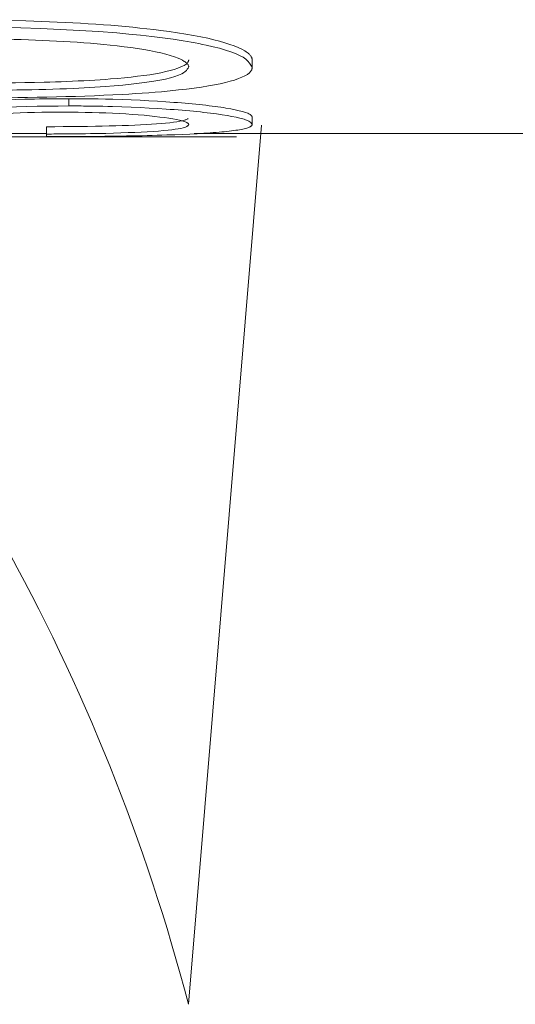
# Model space of a CAD drawing. Extents: x 193 to 943, y 26 to 526.
# Tile 79 of 256: x 362.9776 to 363.0626, y 90.8423 to 91.011. Entities that reach past the tile are written whole.
import ezdxf

# ---------------------------------------------------------------- set-up
doc = ezdxf.new("R2010")
doc.units = 0
doc.layers.get('0').update_dxf_attribs({"lineweight": 25})
doc.layers.add('KG4_HLS_SYA', color=7, linetype='Continuous', lineweight=25)

# ---------------------------------------------------------------- blocks, each defined once
blk = doc.blocks.new('Spline-A069HWQE7N', base_point=(362.96182, 91.00406))
at = {"color": 0, "lineweight": -2}
for p, q in [((362.96465, 91.01097), (362.96183, 91.01099)), ((362.96747, 91.01095), (362.96465, 91.01097)), ((362.97029, 91.01092), (362.96747, 91.01095)), ((362.9731, 91.01089), (362.97029, 91.01092)), ((362.9759, 91.01084), (362.9731, 91.01089)), ((362.9787, 91.01077), (362.9759, 91.01084)), ((362.98005, 91.01073), (362.9787, 91.01077)), ((362.9814, 91.01068), (362.98005, 91.01073)), ((362.98274, 91.01063), (362.9814, 91.01068)), ((362.98408, 91.01058), (362.98274, 91.01063)), ((362.98542, 91.01052), (362.98408, 91.01058)), ((362.98674, 91.01045), (362.98542, 91.01052)), ((362.98806, 91.01038), (362.98674, 91.01045)), ((362.98938, 91.0103), (362.98806, 91.01038)), ((362.99068, 91.01021), (362.98938, 91.0103)), ((362.99198, 91.01012), (362.99068, 91.01021)), ((362.99326, 91.01002), (362.99198, 91.01012)), ((362.99453, 91.00992), (362.99326, 91.01002)), ((362.99578, 91.00981), (362.99453, 91.00992)), ((362.99702, 91.00969), (362.99578, 91.00981)), ((362.99825, 91.00956), (362.99702, 91.00969)), ((362.99946, 91.00943), (362.99825, 91.00956)), ((363.00064, 91.0093), (362.99946, 91.00943)), ((363.00181, 91.00915), (363.00064, 91.0093)), ((363.00329, 91.00895), (363.00181, 91.00915)), ((363.00472, 91.00875), (363.00329, 91.00895)), ((363.00611, 91.00853), (363.00472, 91.00875)), ((363.00744, 91.00829), (363.00611, 91.00853)), ((363.00871, 91.00805), (363.00744, 91.00829)), ((363.0099, 91.0078), (363.00871, 91.00805)), ((363.01095, 91.00755), (363.0099, 91.0078)), ((363.01193, 91.00729), (363.01095, 91.00755)), ((363.01284, 91.00703), (363.01193, 91.00729)), ((363.01368, 91.00676), (363.01284, 91.00703)), ((363.01444, 91.00649), (363.01368, 91.00676)), ((363.01512, 91.00621), (363.01444, 91.00649)), ((363.01572, 91.00592), (363.01512, 91.00621)), ((363.01624, 91.00564), (363.01572, 91.00592)), ((363.01647, 91.00549), (363.01624, 91.00564)), ((363.01667, 91.00535), (363.01647, 91.00549)), ((363.0168, 91.00525), (363.01667, 91.00535)), ((363.01691, 91.00516), (363.0168, 91.00525)), ((363.01702, 91.00506), (363.01691, 91.00516)), ((363.01711, 91.00497), (363.01702, 91.00506)), ((363.01719, 91.00487), (363.01711, 91.00497)), ((363.01727, 91.00478), (363.01719, 91.00487)), ((363.01736, 91.00463), (363.01727, 91.00478)), ((363.01742, 91.00449), (363.01736, 91.00463)), ((363.01745, 91.00442), (363.01742, 91.00449)), ((363.01746, 91.00435), (363.01745, 91.00442)), ((363.01748, 91.00427), (363.01746, 91.00435)), ((363.01749, 91.0042), (363.01748, 91.00427)), ((363.0175, 91.00413), (363.01749, 91.0042)), ((363.01751, 91.00406), (363.0175, 91.00413))]:
    blk.add_line(p, q, dxfattribs=at)
blk = doc.blocks.new('Spline-A069HWQG7N', base_point=(362.94809, 90.99521))
at = {"color": 0, "lineweight": -2}
for p, q in [((362.96658, 90.99676), (362.9658, 90.99671)), ((362.96738, 90.99682), (362.96658, 90.99676)), ((362.96818, 90.99688), (362.96738, 90.99682)), ((362.96899, 90.99693), (362.96818, 90.99688)), ((362.9705, 90.99702), (362.96899, 90.99693)), ((362.97204, 90.9971), (362.9705, 90.99702)), ((362.97361, 90.99718), (362.97204, 90.9971)), ((362.97522, 90.99725), (362.97361, 90.99718)), ((362.97685, 90.9973), (362.97522, 90.99725)), ((362.97851, 90.99735), (362.97685, 90.9973)), ((362.97933, 90.99737), (362.97851, 90.99735)), ((362.98017, 90.99739), (362.97933, 90.99737)), ((362.981, 90.9974), (362.98017, 90.99739)), ((362.98184, 90.99742), (362.981, 90.9974)), ((362.98268, 90.99743), (362.98184, 90.99742)), ((362.98352, 90.99743), (362.98268, 90.99743)), ((362.98394, 90.99744), (362.98352, 90.99743)), ((362.98436, 90.99744), (362.98394, 90.99744)), ((362.98478, 90.99744), (362.98436, 90.99744)), ((362.9852, 90.99744), (362.98478, 90.99744)), ((362.98562, 90.99745), (362.9852, 90.99744)), ((362.98604, 90.99745), (362.98562, 90.99745)), ((362.94929, 90.99531), (362.94807, 90.99521)), ((362.95051, 90.99542), (362.94929, 90.99531)), ((362.95173, 90.99553), (362.95051, 90.99542)), ((362.95296, 90.99564), (362.95173, 90.99553)), ((362.95419, 90.99574), (362.95296, 90.99564)), ((362.95544, 90.99585), (362.95419, 90.99574)), ((362.95615, 90.99591), (362.95544, 90.99585)), ((362.95687, 90.99598), (362.95615, 90.99591)), ((362.95759, 90.99604), (362.95687, 90.99598)), ((362.95831, 90.9961), (362.95759, 90.99604)), ((362.95904, 90.99616), (362.95831, 90.9961)), ((362.95977, 90.99622), (362.95904, 90.99616)), ((362.96051, 90.99629), (362.95977, 90.99622)), ((362.96125, 90.99635), (362.96051, 90.99629)), ((362.96199, 90.99641), (362.96125, 90.99635)), ((362.96274, 90.99647), (362.96199, 90.99641)), ((362.9635, 90.99653), (362.96274, 90.99647)), ((362.96426, 90.99659), (362.9635, 90.99653)), ((362.96502, 90.99665), (362.96426, 90.99659)), ((362.9658, 90.99671), (362.96502, 90.99665))]:
    blk.add_line(p, q, dxfattribs=at)
blk = doc.blocks.new('Spline-A069HWQI7N', base_point=(362.98605, 90.99429))
at = {"color": 0, "lineweight": -2}
for p, q in [((362.98731, 90.99744), (362.98604, 90.99745)), ((362.98858, 90.99743), (362.98731, 90.99744)), ((362.98985, 90.99742), (362.98858, 90.99743)), ((362.99111, 90.9974), (362.98985, 90.99742)), ((362.99236, 90.99738), (362.99111, 90.9974)), ((362.9936, 90.99735), (362.99236, 90.99738)), ((362.99519, 90.9973), (362.9936, 90.99735)), ((362.99676, 90.99725), (362.99519, 90.9973)), ((362.9983, 90.99718), (362.99676, 90.99725)), ((362.9998, 90.9971), (362.9983, 90.99718)), ((363.00126, 90.99701), (362.9998, 90.9971)), ((363.00268, 90.99692), (363.00126, 90.99701)), ((363.00337, 90.99687), (363.00268, 90.99692)), ((363.00404, 90.99682), (363.00337, 90.99687)), ((363.00471, 90.99677), (363.00404, 90.99682)), ((363.00536, 90.99672), (363.00471, 90.99677)), ((363.00599, 90.99666), (363.00536, 90.99672)), ((363.00662, 90.99661), (363.00599, 90.99666)), ((363.00724, 90.99655), (363.00662, 90.99661)), ((363.00784, 90.99649), (363.00724, 90.99655)), ((363.00843, 90.99643), (363.00784, 90.99649)), ((363.00901, 90.99637), (363.00843, 90.99643)), ((363.00957, 90.99631), (363.00901, 90.99637)), ((363.01012, 90.99624), (363.00957, 90.99631)), ((363.01064, 90.99618), (363.01012, 90.99624)), ((363.01115, 90.99611), (363.01064, 90.99618)), ((363.01164, 90.99605), (363.01115, 90.99611)), ((363.01211, 90.99598), (363.01164, 90.99605)), ((363.01257, 90.99591), (363.01211, 90.99598)), ((363.013, 90.99584), (363.01257, 90.99591)), ((363.01385, 90.9957), (363.013, 90.99584)), ((363.01461, 90.99555), (363.01385, 90.9957)), ((363.01528, 90.99539), (363.01461, 90.99555)), ((363.01586, 90.99524), (363.01528, 90.99539)), ((363.01635, 90.99509), (363.01586, 90.99524)), ((363.01675, 90.99494), (363.01635, 90.99509)), ((363.01692, 90.99487), (363.01675, 90.99494)), ((363.01706, 90.99479), (363.01692, 90.99487)), ((363.01718, 90.99472), (363.01706, 90.99479)), ((363.01723, 90.99468), (363.01718, 90.99472)), ((363.01728, 90.99465), (363.01723, 90.99468)), ((363.01732, 90.99461), (363.01728, 90.99465)), ((363.01736, 90.99457), (363.01732, 90.99461)), ((363.01742, 90.9945), (363.01736, 90.99457)), ((363.01744, 90.99447), (363.01742, 90.9945)), ((363.01746, 90.99443), (363.01744, 90.99447)), ((363.01747, 90.9944), (363.01746, 90.99443)), ((363.01749, 90.99436), (363.01747, 90.9944)), ((363.0175, 90.99433), (363.01749, 90.99436)), ((363.01751, 90.99429), (363.0175, 90.99433))]:
    blk.add_line(p, q, dxfattribs=at)
blk = doc.blocks.new('Spline-A069HWQK7N', base_point=(362.98224, 90.99264))
at = {"color": 0, "lineweight": -2}
for p, q in [((363.00402, 90.9934), (363.00337, 90.99333)), ((363.0046, 90.99349), (363.00402, 90.9934)), ((363.00511, 90.99357), (363.0046, 90.99349)), ((363.00553, 90.99366), (363.00511, 90.99357)), ((363.00588, 90.99375), (363.00553, 90.99366)), ((363.00602, 90.9938), (363.00588, 90.99375)), ((363.00615, 90.99385), (363.00602, 90.9938)), ((363.00626, 90.9939), (363.00615, 90.99385)), ((363.00636, 90.99395), (363.00626, 90.9939)), ((363.00645, 90.994), (363.00636, 90.99395)), ((363.00654, 90.99406), (363.00645, 90.994)), ((362.98365, 90.99265), (362.98223, 90.99264)), ((362.98506, 90.99266), (362.98365, 90.99265)), ((362.98647, 90.99267), (362.98506, 90.99266)), ((362.98787, 90.99269), (362.98647, 90.99267)), ((362.98925, 90.9927), (362.98787, 90.99269)), ((362.99061, 90.99273), (362.98925, 90.9927)), ((362.9918, 90.99275), (362.99061, 90.99273)), ((362.99297, 90.99277), (362.9918, 90.99275)), ((362.99412, 90.99281), (362.99297, 90.99277)), ((362.99523, 90.99284), (362.99412, 90.99281)), ((362.99631, 90.99288), (362.99523, 90.99284)), ((362.99735, 90.99292), (362.99631, 90.99288)), ((362.99835, 90.99297), (362.99735, 90.99292)), ((362.99931, 90.99302), (362.99835, 90.99297)), ((363.00023, 90.99307), (362.99931, 90.99302)), ((363.00109, 90.99313), (363.00023, 90.99307)), ((363.00189, 90.99319), (363.00109, 90.99313)), ((363.00264, 90.99325), (363.00189, 90.99319)), ((363.00337, 90.99333), (363.00264, 90.99325))]:
    blk.add_line(p, q, dxfattribs=at)
blk = doc.blocks.new('Spline-A069HWT27N', base_point=(362.96182, 91.00283))
at = {"color": 0, "lineweight": -2}
for p, q in [((362.96183, 91.00976), (362.96225, 91.00976)), ((362.96225, 91.00976), (362.96268, 91.00976)), ((362.96268, 91.00976), (362.9631, 91.00976)), ((362.9631, 91.00976), (362.96352, 91.00976)), ((362.96352, 91.00976), (362.96394, 91.00976)), ((362.96394, 91.00976), (362.96436, 91.00976)), ((362.96436, 91.00976), (362.96604, 91.00975)), ((362.96604, 91.00975), (362.96772, 91.00974)), ((362.96772, 91.00974), (362.96941, 91.00972)), ((362.96941, 91.00972), (362.97109, 91.0097)), ((362.97109, 91.0097), (362.97277, 91.00968)), ((362.97277, 91.00968), (362.97445, 91.00965)), ((362.97445, 91.00965), (362.97784, 91.00957)), ((362.97784, 91.00957), (362.98121, 91.00947)), ((362.98121, 91.00947), (362.98455, 91.00933)), ((362.98455, 91.00933), (362.98786, 91.00916)), ((362.98786, 91.00916), (362.99112, 91.00896)), ((362.99112, 91.00896), (362.99431, 91.00871)), ((362.99431, 91.00871), (362.99634, 91.00853)), ((362.99634, 91.00853), (362.99833, 91.00833)), ((362.99833, 91.00833), (363.00027, 91.00812)), ((363.00027, 91.00812), (363.00214, 91.00789)), ((363.00214, 91.00789), (363.00396, 91.00764)), ((363.00396, 91.00764), (363.00569, 91.00737)), ((363.00569, 91.00737), (363.00639, 91.00725)), ((363.00639, 91.00725), (363.00706, 91.00714)), ((363.00706, 91.00714), (363.00773, 91.00701)), ((363.00773, 91.00701), (363.00838, 91.00689)), ((363.00838, 91.00689), (363.00901, 91.00676)), ((363.00901, 91.00676), (363.00962, 91.00663)), ((363.00962, 91.00663), (363.01081, 91.00636)), ((363.01081, 91.00636), (363.01192, 91.00608)), ((363.01192, 91.00608), (363.01294, 91.00579)), ((363.01294, 91.00579), (363.01387, 91.00549)), ((363.01387, 91.00549), (363.01467, 91.00518)), ((363.01467, 91.00518), (363.01536, 91.00487)), ((363.01536, 91.00487), (363.01595, 91.00454)), ((363.01595, 91.00454), (363.01642, 91.0042)), ((363.01642, 91.0042), (363.01678, 91.00386)), ((363.01678, 91.00386), (363.01707, 91.00351)), ((363.01707, 91.00351), (363.0173, 91.00317)), ((363.0173, 91.00317), (363.01751, 91.00283))]:
    blk.add_line(p, q, dxfattribs=at)
blk = doc.blocks.new('Spline-A069HWT47N', base_point=(362.96188, 90.99883))
at = {"color": 0, "lineweight": -2}
for p, q in [((363.00542, 91.0017), (363.00575, 91.00188)), ((363.00575, 91.00188), (363.00601, 91.00208)), ((363.00601, 91.00208), (363.00622, 91.00228)), ((363.00622, 91.00228), (363.00638, 91.00248)), ((363.00638, 91.00248), (363.00652, 91.00268)), ((363.00652, 91.00268), (363.00665, 91.00288)), ((362.99812, 91.00008), (362.99942, 91.00026)), ((362.99942, 91.00026), (363.00065, 91.00045)), ((363.00065, 91.00045), (363.00167, 91.00063)), ((363.00167, 91.00063), (363.00262, 91.00082)), ((363.00262, 91.00082), (363.00348, 91.00102)), ((363.00348, 91.00102), (363.00424, 91.00124)), ((363.00424, 91.00124), (363.00489, 91.00146)), ((363.00489, 91.00146), (363.00542, 91.0017)), ((362.96188, 90.99882), (362.9623, 90.99882)), ((362.9623, 90.99882), (362.96273, 90.99882)), ((362.96273, 90.99882), (362.96315, 90.99882)), ((362.96315, 90.99882), (362.96358, 90.99882)), ((362.96358, 90.99882), (362.964, 90.99882)), ((362.964, 90.99882), (362.96443, 90.99882)), ((362.96443, 90.99882), (362.96613, 90.99883)), ((362.96613, 90.99883), (362.96783, 90.99884)), ((362.96783, 90.99884), (362.96953, 90.99885)), ((362.96953, 90.99885), (362.97123, 90.99886)), ((362.97123, 90.99886), (362.97293, 90.99888)), ((362.97293, 90.99888), (362.97462, 90.9989)), ((362.97462, 90.9989), (362.97547, 90.99891)), ((362.97547, 90.99891), (362.97631, 90.99892)), ((362.97631, 90.99892), (362.97716, 90.99894)), ((362.97716, 90.99894), (362.978, 90.99895)), ((362.978, 90.99895), (362.97884, 90.99897)), ((362.97884, 90.99897), (362.97969, 90.99898)), ((362.97969, 90.99898), (362.9809, 90.99901)), ((362.9809, 90.99901), (362.9821, 90.99904)), ((362.9821, 90.99904), (362.9833, 90.99908)), ((362.9833, 90.99908), (362.98449, 90.99912)), ((362.98449, 90.99912), (362.98568, 90.99916)), ((362.98568, 90.99916), (362.98685, 90.99921)), ((362.98685, 90.99921), (362.98778, 90.99925)), ((362.98778, 90.99925), (362.9887, 90.9993)), ((362.9887, 90.9993), (362.98961, 90.99935)), ((362.98961, 90.99935), (362.99052, 90.9994)), ((362.99052, 90.9994), (362.99141, 90.99946)), ((362.99141, 90.99946), (362.99229, 90.99952)), ((362.99229, 90.99952), (362.99382, 90.99964)), ((362.99382, 90.99964), (362.99531, 90.99978)), ((362.99531, 90.99978), (362.99674, 90.99992)), ((362.99674, 90.99992), (362.99812, 91.00008))]:
    blk.add_line(p, q, dxfattribs=at)
blk = doc.blocks.new('Spline-A069HWTC7N', base_point=(362.96188, 91.00288))
at = {"color": 0, "lineweight": -2}
for p, q in [((362.96353, 91.00781), (362.96188, 91.00782)), ((362.96518, 91.0078), (362.96353, 91.00781)), ((362.96683, 91.00779), (362.96518, 91.0078)), ((362.96848, 91.00778), (362.96683, 91.00779)), ((362.97012, 91.00776), (362.96848, 91.00778)), ((362.97177, 91.00773), (362.97012, 91.00776)), ((362.973, 91.00771), (362.97177, 91.00773)), ((362.97422, 91.00769), (362.973, 91.00771)), ((362.97545, 91.00766), (362.97422, 91.00769)), ((362.97667, 91.00762), (362.97545, 91.00766)), ((362.97789, 91.00759), (362.97667, 91.00762)), ((362.97911, 91.00754), (362.97789, 91.00759)), ((362.98032, 91.0075), (362.97911, 91.00754)), ((362.98153, 91.00744), (362.98032, 91.0075)), ((362.98274, 91.00739), (362.98153, 91.00744)), ((362.98393, 91.00733), (362.98274, 91.00739)), ((362.98512, 91.00726), (362.98393, 91.00733)), ((362.9863, 91.00719), (362.98512, 91.00726)), ((362.98747, 91.00711), (362.9863, 91.00719)), ((362.98864, 91.00703), (362.98747, 91.00711)), ((362.98979, 91.00694), (362.98864, 91.00703)), ((362.99092, 91.00684), (362.98979, 91.00694)), ((362.99205, 91.00674), (362.99092, 91.00684)), ((362.99315, 91.00663), (362.99205, 91.00674)), ((362.99437, 91.0065), (362.99315, 91.00663)), ((362.99557, 91.00636), (362.99437, 91.0065)), ((362.99672, 91.00621), (362.99557, 91.00636)), ((362.99784, 91.00605), (362.99672, 91.00621)), ((362.99891, 91.00588), (362.99784, 91.00605)), ((362.99992, 91.0057), (362.99891, 91.00588)), ((363.00091, 91.0055), (362.99992, 91.0057)), ((363.00183, 91.00529), (363.00091, 91.0055)), ((363.00269, 91.00507), (363.00183, 91.00529)), ((363.00346, 91.00485), (363.00269, 91.00507)), ((363.00417, 91.00462), (363.00346, 91.00485)), ((363.00479, 91.00438), (363.00417, 91.00462)), ((363.00519, 91.00421), (363.00479, 91.00438)), ((363.00555, 91.00403), (363.00519, 91.00421)), ((363.00586, 91.00385), (363.00555, 91.00403)), ((363.00599, 91.00376), (363.00586, 91.00385)), ((363.00611, 91.00367), (363.00599, 91.00376)), ((363.00622, 91.00358), (363.00611, 91.00367)), ((363.00632, 91.00349), (363.00622, 91.00358)), ((363.0064, 91.0034), (363.00632, 91.00349)), ((363.00647, 91.00331), (363.0064, 91.0034)), ((363.00651, 91.00324), (363.00647, 91.00331)), ((363.00655, 91.00317), (363.00651, 91.00324)), ((363.00658, 91.0031), (363.00655, 91.00317)), ((363.00661, 91.00302), (363.00658, 91.0031)), ((363.00663, 91.00295), (363.00661, 91.00302)), ((363.00665, 91.00288), (363.00663, 91.00295))]:
    blk.add_line(p, q, dxfattribs=at)
blk = doc.blocks.new('Spline-A069HWTI7N', base_point=(362.96182, 90.99754))
at = {"color": 0, "lineweight": -2}
for p, q in [((363.01702, 91.00187), (363.01691, 91.00179)), ((363.01711, 91.00196), (363.01702, 91.00187)), ((363.01719, 91.00205), (363.01711, 91.00196)), ((363.01727, 91.00214), (363.01719, 91.00205)), ((363.01735, 91.00227), (363.01727, 91.00214)), ((363.01742, 91.0024), (363.01735, 91.00227)), ((363.01744, 91.00247), (363.01742, 91.0024)), ((363.01746, 91.00254), (363.01744, 91.00247)), ((363.01748, 91.00262), (363.01746, 91.00254)), ((363.01749, 91.00269), (363.01748, 91.00262)), ((363.0175, 91.00276), (363.01749, 91.00269)), ((363.01751, 91.00283), (363.0175, 91.00276)), ((363.01291, 91.00021), (363.01202, 91.00001)), ((363.01373, 91.00043), (363.01291, 91.00021)), ((363.01448, 91.00065), (363.01373, 91.00043)), ((363.01515, 91.00088), (363.01448, 91.00065)), ((363.01574, 91.00112), (363.01515, 91.00088)), ((363.01625, 91.00136), (363.01574, 91.00112)), ((363.01647, 91.00149), (363.01625, 91.00136)), ((363.01668, 91.00161), (363.01647, 91.00149)), ((363.0168, 91.0017), (363.01668, 91.00161)), ((363.01691, 91.00179), (363.0168, 91.0017)), ((362.99976, 90.99848), (362.99864, 90.9984)), ((363.00086, 90.99856), (362.99976, 90.99848)), ((363.00195, 90.99865), (363.00086, 90.99856)), ((363.00343, 90.99879), (363.00195, 90.99865)), ((363.00486, 90.99894), (363.00343, 90.99879)), ((363.00625, 90.99909), (363.00486, 90.99894)), ((363.00758, 90.99926), (363.00625, 90.99909)), ((363.00884, 90.99944), (363.00758, 90.99926)), ((363.01004, 90.99963), (363.00884, 90.99944)), ((363.01106, 90.99981), (363.01004, 90.99963)), ((363.01202, 91.00001), (363.01106, 90.99981)), ((362.96414, 90.99755), (362.96183, 90.99754)), ((362.96644, 90.99756), (362.96414, 90.99755)), ((362.96874, 90.99757), (362.96644, 90.99756)), ((362.97104, 90.99758), (362.96874, 90.99757)), ((362.97334, 90.9976), (362.97104, 90.99758)), ((362.97563, 90.99762), (362.97334, 90.9976)), ((362.9773, 90.99764), (362.97563, 90.99762)), ((362.97896, 90.99766), (362.9773, 90.99764)), ((362.98061, 90.99769), (362.97896, 90.99766)), ((362.98227, 90.99772), (362.98061, 90.99769)), ((362.98392, 90.99776), (362.98227, 90.99772)), ((362.98556, 90.9978), (362.98392, 90.99776)), ((362.9872, 90.99785), (362.98556, 90.9978)), ((362.98883, 90.9979), (362.9872, 90.99785)), ((362.99044, 90.99796), (362.98883, 90.9979)), ((362.99205, 90.99803), (362.99044, 90.99796)), ((362.99363, 90.9981), (362.99205, 90.99803)), ((362.9952, 90.99818), (362.99363, 90.9981)), ((362.99636, 90.99825), (362.9952, 90.99818)), ((362.99751, 90.99832), (362.99636, 90.99825)), ((362.99864, 90.9984), (362.99751, 90.99832))]:
    blk.add_line(p, q, dxfattribs=at)
blk = doc.blocks.new('Spline-A069HWTM7N', base_point=(362.96188, 91.00006))
at = {"color": 0, "lineweight": -2}
for p, q in [((363.00632, 91.00351), (363.00622, 91.00342)), ((363.0064, 91.0036), (363.00632, 91.00351)), ((363.00647, 91.00369), (363.0064, 91.0036)), ((363.00651, 91.00376), (363.00647, 91.00369)), ((363.00655, 91.00383), (363.00651, 91.00376)), ((363.00658, 91.0039), (363.00655, 91.00383)), ((363.00661, 91.00397), (363.00658, 91.0039)), ((363.00663, 91.00404), (363.00661, 91.00397)), ((363.00665, 91.00411), (363.00663, 91.00404)), ((363.00182, 91.0019), (363.00091, 91.00172)), ((363.00267, 91.00208), (363.00182, 91.0019)), ((363.00344, 91.00227), (363.00267, 91.00208)), ((363.00414, 91.00246), (363.00344, 91.00227)), ((363.00476, 91.00267), (363.00414, 91.00246)), ((363.00517, 91.00283), (363.00476, 91.00267)), ((363.00554, 91.003), (363.00517, 91.00283)), ((363.00585, 91.00316), (363.00554, 91.003)), ((363.00599, 91.00325), (363.00585, 91.00316)), ((363.00611, 91.00333), (363.00599, 91.00325)), ((363.00622, 91.00342), (363.00611, 91.00333)), ((362.97358, 91.00012), (362.97192, 91.00011)), ((362.97523, 91.00014), (362.97358, 91.00012)), ((362.97688, 91.00017), (362.97523, 91.00014)), ((362.97853, 91.0002), (362.97688, 91.00017)), ((362.98017, 91.00023), (362.97853, 91.0002)), ((362.9818, 91.00027), (362.98017, 91.00023)), ((362.98279, 91.0003), (362.9818, 91.00027)), ((362.98378, 91.00033), (362.98279, 91.0003)), ((362.98476, 91.00036), (362.98378, 91.00033)), ((362.98573, 91.0004), (362.98476, 91.00036)), ((362.9867, 91.00044), (362.98573, 91.0004)), ((362.98766, 91.00048), (362.9867, 91.00044)), ((362.98862, 91.00053), (362.98766, 91.00048)), ((362.98956, 91.00058), (362.98862, 91.00053)), ((362.99049, 91.00064), (362.98956, 91.00058)), ((362.99141, 91.0007), (362.99049, 91.00064)), ((362.99232, 91.00076), (362.99141, 91.0007)), ((362.99322, 91.00083), (362.99232, 91.00076)), ((362.99443, 91.00093), (362.99322, 91.00083)), ((362.99561, 91.00104), (362.99443, 91.00093)), ((362.99676, 91.00116), (362.99561, 91.00104)), ((362.99786, 91.00128), (362.99676, 91.00116)), ((362.99892, 91.00142), (362.99786, 91.00128)), ((362.99993, 91.00156), (362.99892, 91.00142)), ((363.00091, 91.00172), (362.99993, 91.00156)), ((362.96355, 91.00006), (362.96188, 91.00006)), ((362.96523, 91.00007), (362.96355, 91.00006)), ((362.9669, 91.00007), (362.96523, 91.00007)), ((362.96858, 91.00008), (362.9669, 91.00007)), ((362.97025, 91.00009), (362.96858, 91.00008)), ((362.97192, 91.00011), (362.97025, 91.00009))]:
    blk.add_line(p, q, dxfattribs=at)
blk = doc.blocks.new('Spline-A069HWTO7N', base_point=(362.94809, 90.99397))
at = {"color": 0, "lineweight": -2}
for p, q in [((362.95874, 90.9949), (362.96137, 90.99513)), ((362.96137, 90.99513), (362.96409, 90.99534)), ((362.96409, 90.99534), (362.9669, 90.99555)), ((362.9669, 90.99555), (362.96982, 90.99574)), ((362.96982, 90.99574), (362.97071, 90.99579)), ((362.97071, 90.99579), (362.97162, 90.99584)), ((362.97162, 90.99584), (362.97253, 90.99589)), ((362.97253, 90.99589), (362.97346, 90.99593)), ((362.97346, 90.99593), (362.9744, 90.99597)), ((362.9744, 90.99597), (362.97535, 90.99601)), ((362.97535, 90.99601), (362.97708, 90.99606)), ((362.97708, 90.99606), (362.97884, 90.99611)), ((362.97884, 90.99611), (362.98062, 90.99614)), ((362.98062, 90.99614), (362.98242, 90.99617)), ((362.98242, 90.99617), (362.98423, 90.99619)), ((362.98423, 90.99619), (362.98604, 90.99621)), ((362.94807, 90.99396), (362.94838, 90.99399)), ((362.94838, 90.99399), (362.94869, 90.99402)), ((362.94869, 90.99402), (362.949, 90.99404)), ((362.949, 90.99404), (362.94931, 90.99407)), ((362.94931, 90.99407), (362.94961, 90.9941)), ((362.94961, 90.9941), (362.94992, 90.99412)), ((362.94992, 90.99412), (362.95054, 90.99418)), ((362.95054, 90.99418), (362.95116, 90.99423)), ((362.95116, 90.99423), (362.95178, 90.99429)), ((362.95178, 90.99429), (362.9524, 90.99434)), ((362.9524, 90.99434), (362.95302, 90.9944)), ((362.95302, 90.9944), (362.95364, 90.99445)), ((362.95364, 90.99445), (362.95617, 90.99468)), ((362.95617, 90.99468), (362.95874, 90.9949))]:
    blk.add_line(p, q, dxfattribs=at)
blk = doc.blocks.new('Spline-A069HWTQ7N', base_point=(362.98605, 90.99305))
at = {"color": 0, "lineweight": -2}
for p, q in [((362.98604, 90.99621), (362.98647, 90.9962)), ((362.98647, 90.9962), (362.98689, 90.9962)), ((362.98689, 90.9962), (362.98732, 90.9962)), ((362.98732, 90.9962), (362.98774, 90.9962)), ((362.98774, 90.9962), (362.98817, 90.9962)), ((362.98817, 90.9962), (362.98859, 90.99619)), ((362.98859, 90.99619), (362.98942, 90.99619)), ((362.98942, 90.99619), (362.99025, 90.99618)), ((362.99025, 90.99618), (362.99108, 90.99616)), ((362.99108, 90.99616), (362.99191, 90.99615)), ((362.99191, 90.99615), (362.99273, 90.99613)), ((362.99273, 90.99613), (362.99354, 90.99611)), ((362.99354, 90.99611), (362.99516, 90.99606)), ((362.99516, 90.99606), (362.99675, 90.996)), ((362.99675, 90.996), (362.99831, 90.99593)), ((362.99831, 90.99593), (362.99983, 90.99585)), ((362.99983, 90.99585), (363.00132, 90.99577)), ((363.00132, 90.99577), (363.00276, 90.99567)), ((363.00276, 90.99567), (363.00346, 90.99562)), ((363.00346, 90.99562), (363.00415, 90.99557)), ((363.00415, 90.99557), (363.00483, 90.99552)), ((363.00483, 90.99552), (363.0055, 90.99546)), ((363.0055, 90.99546), (363.00615, 90.9954)), ((363.00615, 90.9954), (363.00679, 90.99535)), ((363.00679, 90.99535), (363.00742, 90.99529)), ((363.00742, 90.99529), (363.00804, 90.99523)), ((363.00804, 90.99523), (363.00864, 90.99517)), ((363.00864, 90.99517), (363.00923, 90.9951)), ((363.00923, 90.9951), (363.0098, 90.99504)), ((363.0098, 90.99504), (363.01035, 90.99497)), ((363.01035, 90.99497), (363.01139, 90.99484)), ((363.01139, 90.99484), (363.01235, 90.9947)), ((363.01235, 90.9947), (363.01324, 90.99456)), ((363.01324, 90.99456), (363.01404, 90.99442)), ((363.01404, 90.99442), (363.01476, 90.99428)), ((363.01476, 90.99428), (363.01539, 90.99413)), ((363.01539, 90.99413), (363.01567, 90.99406)), ((363.01567, 90.99406), (363.01592, 90.99399)), ((363.01592, 90.99399), (363.01615, 90.99392)), ((363.01615, 90.99392), (363.01636, 90.99385)), ((363.01636, 90.99385), (363.01655, 90.99378)), ((363.01655, 90.99378), (363.01671, 90.99371)), ((363.01671, 90.99371), (363.01694, 90.9936)), ((363.01694, 90.9936), (363.01711, 90.99349)), ((363.01711, 90.99349), (363.01725, 90.99338)), ((363.01725, 90.99338), (363.01735, 90.99327)), ((363.01735, 90.99327), (363.01743, 90.99316)), ((363.01743, 90.99316), (363.01751, 90.99305))]:
    blk.add_line(p, q, dxfattribs=at)
blk = doc.blocks.new('Spline-A069HWTS7N', base_point=(362.95276, 90.99325))
at = {"color": 0, "lineweight": -2}
for p, q in [((362.97895, 90.99506), (362.97773, 90.99502)), ((362.98018, 90.99509), (362.97895, 90.99506)), ((362.98142, 90.99512), (362.98018, 90.99509)), ((362.98267, 90.99513), (362.98142, 90.99512)), ((362.98309, 90.99514), (362.98267, 90.99513)), ((362.98351, 90.99514), (362.98309, 90.99514)), ((362.98393, 90.99514), (362.98351, 90.99514)), ((362.98436, 90.99514), (362.98393, 90.99514)), ((362.98478, 90.99515), (362.98436, 90.99514)), ((362.9852, 90.99515), (362.98478, 90.99515)), ((362.95454, 90.99339), (362.95276, 90.99325)), ((362.95632, 90.99354), (362.95454, 90.99339)), ((362.95811, 90.99369), (362.95632, 90.99354)), ((362.95991, 90.99383), (362.95811, 90.99369)), ((362.96174, 90.99398), (362.95991, 90.99383)), ((362.96358, 90.99413), (362.96174, 90.99398)), ((362.96541, 90.99428), (362.96358, 90.99413)), ((362.96727, 90.99443), (362.96541, 90.99428)), ((362.96919, 90.99457), (362.96727, 90.99443)), ((362.97116, 90.9947), (362.96919, 90.99457)), ((362.97322, 90.99483), (362.97116, 90.9947)), ((362.97536, 90.99493), (362.97322, 90.99483)), ((362.97653, 90.99498), (362.97536, 90.99493)), ((362.97773, 90.99502), (362.97653, 90.99498))]:
    blk.add_line(p, q, dxfattribs=at)
blk = doc.blocks.new('Spline-A069HWTU7N', base_point=(362.9852, 90.99301))
at = {"color": 0, "lineweight": -2}
for p, q in [((362.9854, 90.99515), (362.9852, 90.99515)), ((362.98561, 90.99515), (362.9854, 90.99515)), ((362.98581, 90.99514), (362.98561, 90.99515)), ((362.98602, 90.99514), (362.98581, 90.99514)), ((362.98622, 90.99514), (362.98602, 90.99514)), ((362.98643, 90.99514), (362.98622, 90.99514)), ((362.98764, 90.99513), (362.98643, 90.99514)), ((362.98885, 90.99511), (362.98764, 90.99513)), ((362.99005, 90.99509), (362.98885, 90.99511)), ((362.99124, 90.99505), (362.99005, 90.99509)), ((362.9924, 90.99501), (362.99124, 90.99505)), ((362.99353, 90.99496), (362.9924, 90.99501)), ((362.9947, 90.9949), (362.99353, 90.99496)), ((362.99583, 90.99484), (362.9947, 90.9949)), ((362.99692, 90.99476), (362.99583, 90.99484)), ((362.99796, 90.99468), (362.99692, 90.99476)), ((362.99896, 90.9946), (362.99796, 90.99468)), ((362.99991, 90.99451), (362.99896, 90.9946)), ((363.00082, 90.99441), (362.99991, 90.99451)), ((363.00168, 90.99431), (363.00082, 90.99441)), ((363.00249, 90.99421), (363.00168, 90.99431)), ((363.00323, 90.9941), (363.00249, 90.99421)), ((363.0039, 90.994), (363.00323, 90.9941)), ((363.0045, 90.99389), (363.0039, 90.994)), ((363.00503, 90.99377), (363.0045, 90.99389)), ((363.00548, 90.99366), (363.00503, 90.99377)), ((363.00586, 90.99355), (363.00548, 90.99366)), ((363.00602, 90.99349), (363.00586, 90.99355)), ((363.00616, 90.99344), (363.00602, 90.99349)), ((363.00628, 90.99338), (363.00616, 90.99344)), ((363.00638, 90.99332), (363.00628, 90.99338)), ((363.00647, 90.99327), (363.00638, 90.99332)), ((363.00653, 90.99321), (363.00647, 90.99327)), ((363.00656, 90.99318), (363.00653, 90.99321)), ((363.00659, 90.99315), (363.00656, 90.99318)), ((363.00661, 90.99311), (363.00659, 90.99315)), ((363.00663, 90.99308), (363.00661, 90.99311)), ((363.00664, 90.99304), (363.00663, 90.99308)), ((363.00665, 90.99301), (363.00664, 90.99304))]:
    blk.add_line(p, q, dxfattribs=at)
blk = doc.blocks.new('Spline-A069HWTW7N', base_point=(362.98224, 90.99139))
at = {"color": 0, "lineweight": -2}
for p, q in [((362.99738, 90.99167), (362.99848, 90.99172)), ((362.99848, 90.99172), (362.99952, 90.99178)), ((362.99952, 90.99178), (363.00051, 90.99184)), ((363.00051, 90.99184), (363.00143, 90.9919)), ((363.00143, 90.9919), (363.00229, 90.99197)), ((363.00229, 90.99197), (363.00307, 90.99205)), ((363.00307, 90.99205), (363.00372, 90.99212)), ((363.00372, 90.99212), (363.00431, 90.9922)), ((363.00431, 90.9922), (363.00483, 90.99227)), ((363.00483, 90.99227), (363.00528, 90.99236)), ((363.00528, 90.99236), (363.00566, 90.99244)), ((363.00566, 90.99244), (363.00596, 90.99253)), ((363.00596, 90.99253), (363.00616, 90.99261)), ((363.00616, 90.99261), (363.00631, 90.99269)), ((363.00631, 90.99269), (363.00643, 90.99277)), ((363.00643, 90.99277), (363.00648, 90.99281)), ((363.00648, 90.99281), (363.00652, 90.99285)), ((363.00652, 90.99285), (363.00655, 90.99289)), ((363.00655, 90.99289), (363.00659, 90.99293)), ((363.00659, 90.99293), (363.00665, 90.99301)), ((362.98223, 90.99139), (362.98265, 90.99139)), ((362.98265, 90.99139), (362.98307, 90.99139)), ((362.98307, 90.99139), (362.9835, 90.9914)), ((362.9835, 90.9914), (362.98392, 90.9914)), ((362.98392, 90.9914), (362.98434, 90.9914)), ((362.98434, 90.9914), (362.98476, 90.9914)), ((362.98476, 90.9914), (362.98561, 90.99141)), ((362.98561, 90.99141), (362.98645, 90.99142)), ((362.98645, 90.99142), (362.98728, 90.99143)), ((362.98728, 90.99143), (362.98811, 90.99144)), ((362.98811, 90.99144), (362.98894, 90.99145)), ((362.98894, 90.99145), (362.98976, 90.99146)), ((362.98976, 90.99146), (362.99111, 90.99149)), ((362.99111, 90.99149), (362.99243, 90.99151)), ((362.99243, 90.99151), (362.99373, 90.99155)), ((362.99373, 90.99155), (362.99499, 90.99158)), ((362.99499, 90.99158), (362.99621, 90.99163)), ((362.99621, 90.99163), (362.99738, 90.99167))]:
    blk.add_line(p, q, dxfattribs=at)
blk = doc.blocks.new('Spline-A069HWTY7N', base_point=(362.98224, 90.99094))
at = {"color": 0, "lineweight": -2}
for p, q in [((363.01182, 90.99171), (363.01133, 90.99167)), ((363.01228, 90.99175), (363.01182, 90.99171)), ((363.01273, 90.99179), (363.01228, 90.99175)), ((363.01317, 90.99184), (363.01273, 90.99179)), ((363.01358, 90.99188), (363.01317, 90.99184)), ((363.01397, 90.99193), (363.01358, 90.99188)), ((363.01434, 90.99198), (363.01397, 90.99193)), ((363.01469, 90.99203), (363.01434, 90.99198)), ((363.01502, 90.99208), (363.01469, 90.99203)), ((363.01533, 90.99213), (363.01502, 90.99208)), ((363.01589, 90.99224), (363.01533, 90.99213)), ((363.01637, 90.99235), (363.01589, 90.99224)), ((363.01657, 90.99241), (363.01637, 90.99235)), ((363.01676, 90.99247), (363.01657, 90.99241)), ((363.01687, 90.99251), (363.01676, 90.99247)), ((363.01697, 90.99255), (363.01687, 90.99251)), ((363.01706, 90.99259), (363.01697, 90.99255)), ((363.01715, 90.99263), (363.01706, 90.99259)), ((363.01722, 90.99268), (363.01715, 90.99263)), ((363.01728, 90.99272), (363.01722, 90.99268)), ((363.01734, 90.99276), (363.01728, 90.99272)), ((363.01739, 90.9928), (363.01734, 90.99276)), ((363.01742, 90.99285), (363.01739, 90.9928)), ((363.01744, 90.99288), (363.01742, 90.99285)), ((363.01746, 90.99291), (363.01744, 90.99288)), ((363.01748, 90.99295), (363.01746, 90.99291)), ((363.01749, 90.99298), (363.01748, 90.99295)), ((363.0175, 90.99301), (363.01749, 90.99298)), ((363.01751, 90.99305), (363.0175, 90.99301)), ((362.98391, 90.99095), (362.98223, 90.99095)), ((362.9856, 90.99096), (362.98391, 90.99095)), ((362.98727, 90.99097), (362.9856, 90.99096)), ((362.98894, 90.99098), (362.98727, 90.99097)), ((362.99059, 90.99099), (362.98894, 90.99098)), ((362.99223, 90.99101), (362.99059, 90.99099)), ((362.99317, 90.99102), (362.99223, 90.99101)), ((362.9941, 90.99103), (362.99317, 90.99102)), ((362.99502, 90.99104), (362.9941, 90.99103)), ((362.99594, 90.99106), (362.99502, 90.99104)), ((362.99684, 90.99108), (362.99594, 90.99106)), ((362.99774, 90.99109), (362.99684, 90.99108)), ((362.99862, 90.99111), (362.99774, 90.99109)), ((362.99949, 90.99113), (362.99862, 90.99111)), ((363.00035, 90.99116), (362.99949, 90.99113)), ((363.0012, 90.99118), (363.00035, 90.99116)), ((363.00203, 90.9912), (363.0012, 90.99118)), ((363.00285, 90.99123), (363.00203, 90.9912)), ((363.00423, 90.99128), (363.00285, 90.99123)), ((363.00556, 90.99133), (363.00423, 90.99128)), ((363.00683, 90.99139), (363.00556, 90.99133)), ((363.00805, 90.99145), (363.00683, 90.99139)), ((363.00921, 90.99152), (363.00805, 90.99145)), ((363.01031, 90.99159), (363.00921, 90.99152)), ((363.01083, 90.99163), (363.01031, 90.99159)), ((363.01133, 90.99167), (363.01083, 90.99163))]:
    blk.add_line(p, q, dxfattribs=at)
blk = doc.blocks.new('Kreis-A069HYE47N', base_point=(362.92398, 90.84225))
at = {"color": 0, "lineweight": -2}
blk.add_ellipse((362.67506, 90.7553), major_axis=(0.33152, 0.08695), ratio=1, start_param=0, end_param=0.501392, dxfattribs=at)

msp = doc.modelspace()

# ---------------------------------------------------------------- linework, layer by layer
at = {"layer": 'KG4_HLS_SYA', "color": 8, "linetype": 'Continuous', "lineweight": 9, "ltscale": 0.13, "true_color": 0x808080}
for p, q in [((363.01751, 91.00406), (363.01751, 91.00283)), ((362.98604, 90.99621), (362.98604, 90.99745)), ((363.01751, 90.99305), (363.01751, 90.99429)), ((362.98223, 90.99139), (362.98223, 90.99264)), ((363.01912, 90.99289), (363.00658, 90.84225)), ((362.98223, 90.99146), (362.95509, 90.99146)), ((362.95509, 90.99089), (363.01479, 90.99089)), ((362.98223, 90.99095), (362.98223, 90.99139)), ((363.26146, 90.99146), (363.00753, 90.99146))]:
    msp.add_line(p, q, dxfattribs=at)

# ---------------------------------------------------------------- block references
for name, p in [('Spline-A069HWQE7N', (362.96182, 91.00406)), ('Spline-A069HWT27N', (362.96182, 91.00283)), ('Spline-A069HWTC7N', (362.96188, 91.00288)), ('Spline-A069HWTM7N', (362.96188, 91.00006)), ('Spline-A069HWTI7N', (362.96182, 90.99754)), ('Spline-A069HWT47N', (362.96188, 90.99883)), ('Spline-A069HWQG7N', (362.94809, 90.99521)), ('Spline-A069HWQI7N', (362.98605, 90.99429)), ('Spline-A069HWTO7N', (362.94809, 90.99397)), ('Spline-A069HWTS7N', (362.95276, 90.99325)), ('Spline-A069HWTU7N', (362.9852, 90.99301)), ('Spline-A069HWTQ7N', (362.98605, 90.99305)), ('Spline-A069HWQK7N', (362.98224, 90.99264)), ('Spline-A069HWTY7N', (362.98224, 90.99094)), ('Spline-A069HWTW7N', (362.98224, 90.99139)), ('Kreis-A069HYE47N', (362.92398, 90.84225))]:
    msp.add_blockref(name, p, dxfattribs=at)

doc.saveas('drawing.dxf')
